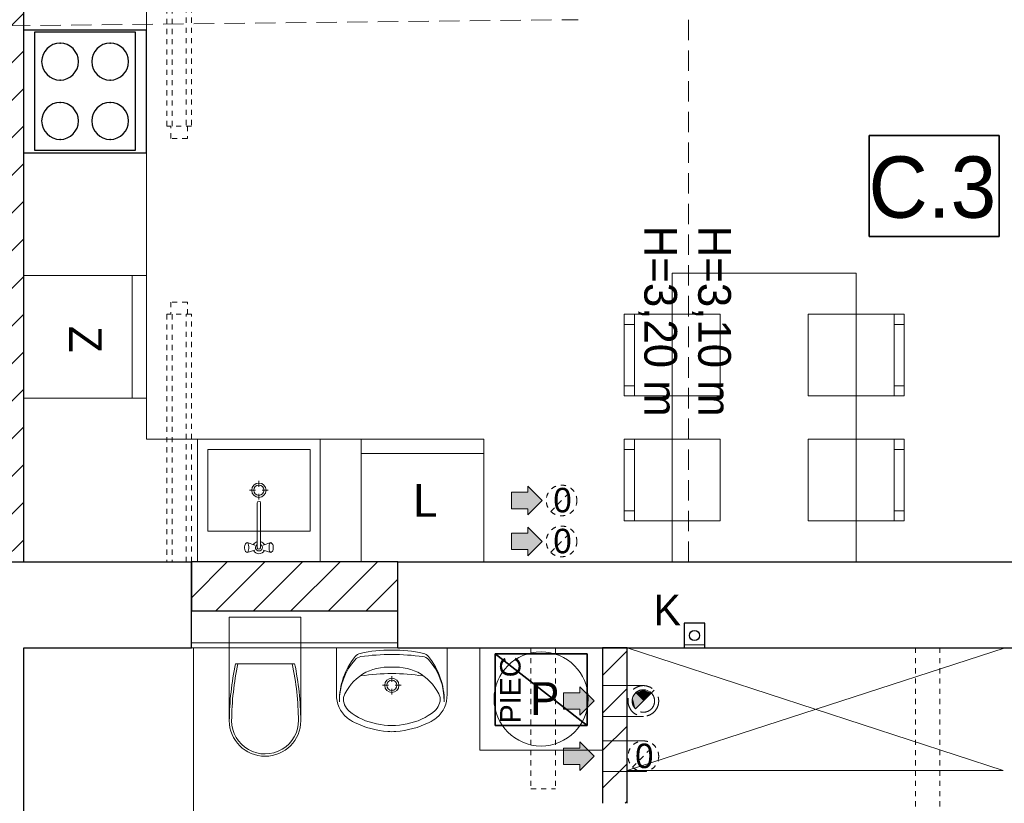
# Model space of a CAD drawing. Extents: x -220425 to -93252, y -20065 to 80294.
# Tile 97 of 103: x -108782 to -103967, y -4705 to -875. Entities that reach past the tile are written whole.
import ezdxf

# ---------------------------------------------------------------- set-up
doc = ezdxf.new("R2010")
doc.units = 0
doc.header["$MEASUREMENT"] = 0
doc.set_wipeout_variables(frame=1)
doc.linetypes.add('Hidden Line', pattern=[50, 25, -25])
doc.linetypes.add('Krawędzie ukryte', pattern=[150, 100, -50])
doc.layers.add('#kan_san-op', color=34, linetype='Continuous')
for name, color, linetype, lineweight in [('Arch IS_Nr_Pióra__52', 34, 'Continuous', 25), ('Arch kominy_Nr_Pióra__1', 7, 'Continuous', 25), ('Arch kominy_Nr_Pióra__10', 134, 'Continuous', 18), ('Arch kominy_Nr_Pióra__21', 7, 'Continuous', 9), ('Arch opisy_Nr_Pióra__21', 7, 'Continuous', 9), ('arch wypelnienia_Nr_Pióra__21', 7, 'Continuous', 9), ('Arch wyposazenie_Nr_Pióra__100', 2, 'Continuous', 25), ('Arch wyposazenie_Nr_Pióra__26', 5, 'Continuous', 35), ('Arch ściany nośne_Nr_Pióra__21', 7, 'Continuous', 9), ('Arch ściany nośne_Nr_Pióra__27', 7, 'Continuous', 30), ('INWENT OPISY_Nr_Pióra__52', 34, 'Continuous', 25), ('INWENT WYMIARY_Nr_Pióra__21', 7, 'Continuous', 9), ('INWENT. DRZWI_Nr_Pióra__101', 8, 'Continuous', 13), ('INWENT.ŚCIANY_Nr_Pióra__1', 7, 'Continuous', 25), ('INWENT.ŚCIANY_Nr_Pióra__101', 8, 'Continuous', 13), ('Istniejące stropy_Nr_Pióra__5', 7, 'Continuous', 13), ('PODKŁAD', 252, 'Continuous', 35)]:
    doc.layers.add(name, color=color, linetype=linetype, lineweight=lineweight)
for name, color, linetype, lineweight, true_color in [('Arch obudowy GK_Nr_Pióra__9', 7, 'Continuous', 13, 0x3dad99), ('arch wypelnienia_Nr_Pióra__89', 7, 'Continuous', 20, 0x71cebe), ('Arch wyposarzenie_Nr_Pióra__9', 7, 'Continuous', 13, 0x3dad99), ('Arch wyposazenie_Nr_Pióra__9', 7, 'Continuous', 13, 0x3dad99)]:
    doc.layers.add(name, color=color, linetype=linetype, lineweight=lineweight, true_color=true_color)
doc.styles.add('GENERATED_STYLE_2', font='txt')
doc.styles.add('GENERATED_STYLE_4', font='txt')
doc.styles.add('GENERATED_STYLE_6', font='txt')
doc.styles.add('GENERATED_STYLE_8', font='arial.ttf')
pattern_1 = [(45, (0, 0), (-91.92388, 91.92388), [])]

# ---------------------------------------------------------------- blocks, each defined once
blk = doc.blocks.new('parter')
at = {"layer": 'Arch ściany nośne_Nr_Pióra__21', "linetype": 'Continuous'}
h = blk.add_hatch(dxfattribs=at)
h.set_pattern_fill('Common_Brick', color=252, style=0, pattern_type=2)
h.set_pattern_definition(pattern_1)
h.paths.add_polyline_path([(-172802.4, 2224.9), (-172802.4, -3525.1), (-172622.4, -3525.1), (-172622.4, 2224.9)], flags=0)
h = blk.add_hatch(dxfattribs=at)
h.set_pattern_fill('Common_Brick', color=252, style=0, pattern_type=2)
h.set_pattern_definition(pattern_1)
h.paths.add_polyline_path([(-171802.4, -3765.1), (-170792.4, -3765.1), (-170792.4, -3525.1), (-171802.4, -3525.1)], flags=0)
h = blk.add_hatch(dxfattribs=at)
h.set_pattern_fill('Common_Brick', color=252, style=0, pattern_type=2)
h.set_pattern_definition(pattern_1)
h.paths.add_polyline_path([(-169672.4, -3945.1), (-169792.4, -3945.1), (-169792.4, -4705.1), (-169752.4, -4705.1), (-169672.4, -4705.1)], flags=0)
at = {"color": 252}
for p, q in [((-168487.5, -1935.3), (-168487.5, -1441.1)), ((-168487.5, -1441.1), (-167852.2, -1441.1)), ((-167852.2, -1441.1), (-167852.2, -1935.3)), ((-167852.2, -1935.3), (-168487.5, -1935.3))]:
    blk.add_line(p, q, dxfattribs=at)
at = {"layer": 'Arch IS_Nr_Pióra__52', "color": 252, "linetype": 'Continuous'}
blk.add_circle((-169342.4, -3885.1), 25, dxfattribs=at)
at = {"layer": 'Arch kominy_Nr_Pióra__1', "color": 252, "linetype": 'Continuous'}
for points in [[(-170157.4, -3295.1), (-170157.4, -3155.1), (-170087.4, -3225.1)], [(-170157.4, -3265.1), (-170237.4, -3185.1), (-170157.4, -3185.1)], [(-170237.4, -3265.1), (-170237.4, -3185.1), (-170157.4, -3265.1)], [(-170157.4, -3495.1), (-170157.4, -3355.1), (-170087.4, -3425.1)], [(-170157.4, -3465.1), (-170237.4, -3385.1), (-170157.4, -3385.1)], [(-170237.4, -3465.1), (-170237.4, -3385.1), (-170157.4, -3465.1)], [(-169902.4, -4275.1), (-169902.4, -4135.1), (-169832.4, -4205.1)], [(-169902.4, -4245.1), (-169982.4, -4165.1), (-169902.4, -4165.1)], [(-169982.4, -4245.1), (-169982.4, -4165.1), (-169902.4, -4245.1)], [(-169902.4, -4545.1), (-169902.4, -4405.1), (-169832.4, -4475.1)], [(-169902.4, -4515.1), (-169982.4, -4435.1), (-169902.4, -4435.1)], [(-169982.4, -4515.1), (-169982.4, -4435.1), (-169902.4, -4515.1)]]:
    blk.add_solid(points, dxfattribs=at)
at = {"layer": 'Arch kominy_Nr_Pióra__21', "color": 252, "linetype": 'Continuous'}
for p, q in [((-170087.4, -3225.1), (-170157.4, -3155.1)), ((-170157.4, -3185.1), (-170157.4, -3155.1)), ((-170237.4, -3185.1), (-170157.4, -3185.1)), ((-170237.4, -3265.1), (-170237.4, -3185.1)), ((-170157.4, -3295.1), (-170087.4, -3225.1)), ((-170237.4, -3265.1), (-170157.4, -3265.1)), ((-170157.4, -3265.1), (-170157.4, -3295.1)), ((-170087.4, -3425.1), (-170157.4, -3355.1)), ((-170157.4, -3385.1), (-170157.4, -3355.1)), ((-170237.4, -3385.1), (-170157.4, -3385.1)), ((-170237.4, -3465.1), (-170237.4, -3385.1)), ((-170237.4, -3465.1), (-170157.4, -3465.1)), ((-170157.4, -3495.1), (-170087.4, -3425.1)), ((-170157.4, -3465.1), (-170157.4, -3495.1)), ((-169902.4, -4135.1), (-169832.4, -4205.1)), ((-169902.4, -4165.1), (-169902.4, -4135.1)), ((-169592.4, -4130.1), (-169792.4, -4130.1)), ((-169792.4, -4130.1), (-169792.4, -4280.1)), ((-169982.4, -4165.1), (-169902.4, -4165.1)), ((-169982.4, -4165.1), (-169982.4, -4245.1)), ((-169832.4, -4205.1), (-169902.4, -4275.1)), ((-169982.4, -4245.1), (-169902.4, -4245.1)), ((-169902.4, -4245.1), (-169902.4, -4275.1)), ((-169592.4, -4280.1), (-169792.4, -4280.1)), ((-169902.4, -4405.1), (-169832.4, -4475.1)), ((-169902.4, -4435.1), (-169902.4, -4405.1)), ((-169592.4, -4400.1), (-169792.4, -4400.1)), ((-169792.4, -4400.1), (-169792.4, -4550.1)), ((-169982.4, -4435.1), (-169902.4, -4435.1)), ((-169982.4, -4435.1), (-169982.4, -4515.1)), ((-169832.4, -4475.1), (-169902.4, -4545.1)), ((-169982.4, -4515.1), (-169902.4, -4515.1)), ((-169902.4, -4515.1), (-169902.4, -4545.1)), ((-169592.4, -4550.1), (-169792.4, -4550.1))]:
    blk.add_line(p, q, dxfattribs=at)
at = {"layer": 'Arch kominy_Nr_Pióra__21', "color": 252, "linetype": 'Hidden Line'}
for p, q in [((-170045.4, -3278.2), (-169939.3, -3172.1)), ((-170045.4, -3478.2), (-169939.3, -3372.1)), ((-169645.4, -4528.2), (-169539.3, -4422.1))]:
    blk.add_line(p, q, dxfattribs=at)
at = {"layer": 'Arch kominy_Nr_Pióra__21', "color": 252, "linetype": 'Krawędzie ukryte'}
blk.add_line((-169539.3, -4152.1), (-169645.4, -4258.2), dxfattribs=at)
at = {"layer": 'Arch kominy_Nr_Pióra__21', "color": 252, "linetype": 'Hidden Line'}
for centre in [(-169992.4, -3225.1), (-169992.4, -3425.1), (-169592.4, -4475.1)]:
    blk.add_circle(centre, 75, dxfattribs=at)
at = {"layer": 'Arch kominy_Nr_Pióra__21', "color": 252, "linetype": 'Krawędzie ukryte'}
for radius in [75, 55]:
    blk.add_circle((-169592.4, -4205.1), radius, dxfattribs=at)
at = {"layer": 'Arch obudowy GK_Nr_Pióra__9', "color": 252, "linetype": 'Continuous'}
for p, q in [((-170792.4, -3920.1), (-171802.4, -3920.1)), ((-171802.4, -3945.1), (-170792.4, -3945.1)), ((-169292.4, -3930.1), (-169392.4, -3930.1)), ((-169292.4, -3945.1), (-169392.4, -3945.1))]:
    blk.add_line(p, q, dxfattribs=at)
at = {"layer": 'Arch opisy_Nr_Pióra__21', "color": 252, "linetype": 'Continuous'}
for p, q in [((-168487.5, -1935.3), (-168487.5, -1441.1)), ((-168487.5, -1441.1), (-167852.2, -1441.1)), ((-167852.2, -1441.1), (-167852.2, -1935.3)), ((-167852.2, -1935.3), (-168487.5, -1935.3))]:
    blk.add_line(p, q, dxfattribs=at)
at = {"layer": 'arch wypelnienia_Nr_Pióra__21', "color": 252, "linetype": 'Continuous'}
blk.add_line((-169631.3, -4244), (-169553.5, -4166.3), dxfattribs=at)
for start, end in [(45, 180), (180, 225)]:
    blk.add_arc((-169592.4, -4205.1), 55, start, end, dxfattribs=at)
at = {"layer": 'arch wypelnienia_Nr_Pióra__89', "color": 252, "linetype": 'Continuous'}
for points in [[(-169631.3, -4244), (-169643.2, -4195), (-169631.3, -4166.3)], [(-169592.4, -4205.1), (-169631.3, -4166.3), (-169592.4, -4150.1)], [(-169631.3, -4244), (-169631.3, -4166.3), (-169592.4, -4205.1)], [(-169592.4, -4205.1), (-169592.4, -4150.1), (-169553.5, -4166.3)], [(-169643.2, -4226.2), (-169647.4, -4205.1), (-169643.2, -4195)], [(-169643.2, -4226.2), (-169643.2, -4195), (-169631.3, -4244)]]:
    blk.add_solid(points, dxfattribs=at)
at = {"layer": 'Arch wyposarzenie_Nr_Pióra__9', "color": 252, "linetype": 'Continuous'}
for p, q in [((-171472.4, -3129.7), (-171472.4, -3158.5)), ((-171517.9, -3175.1), (-171489.1, -3175.1)), ((-171455.7, -3175.1), (-171426.9, -3175.1)), ((-171472.4, -3191.8), (-171472.4, -3220.6)), ((-171480.3, -3236.3), (-171480.3, -3456.5)), ((-171464.5, -3456.5), (-171464.5, -3236.3)), ((-171541.5, -3445.1), (-171542.3, -3451.7)), ((-171542.3, -3451.7), (-171542.3, -3458.6)), ((-171542.3, -3458.6), (-171541.5, -3465.1)), ((-171540, -3439.8), (-171541.5, -3445.1)), ((-171541.5, -3465.1), (-171540, -3470.5)), ((-171537.9, -3436.4), (-171540, -3439.8)), ((-171532.8, -3432.6), (-171537.9, -3436.4)), ((-171530, -3431.1), (-171532.8, -3432.6)), ((-171492.5, -3443.1), (-171530, -3431.1)), ((-171527.2, -3432.6), (-171530, -3431.1)), ((-171524.7, -3436.8), (-171527.2, -3432.6)), ((-171522.9, -3443.1), (-171524.7, -3436.8)), ((-171521.9, -3451), (-171522.9, -3443.1)), ((-171522.9, -3467.1), (-171521.9, -3459.3)), ((-171521.9, -3459.3), (-171521.9, -3451)), ((-171452.3, -3443.1), (-171414.8, -3431.1)), ((-171421.9, -3443.1), (-171422.9, -3451)), ((-171422.9, -3451), (-171422.9, -3459.3)), ((-171422.9, -3459.3), (-171421.9, -3467.1)), ((-171420.1, -3436.8), (-171421.9, -3443.1)), ((-171417.6, -3432.6), (-171420.1, -3436.8)), ((-171414.8, -3431.1), (-171417.6, -3432.6)), ((-171412, -3432.6), (-171414.8, -3431.1)), ((-171412, -3432.6), (-171406.8, -3436.4)), ((-171404.8, -3439.8), (-171406.8, -3436.4)), ((-171403.2, -3445.1), (-171404.8, -3439.8)), ((-171404.8, -3470.5), (-171403.2, -3465.1)), ((-171402.4, -3451.7), (-171403.2, -3445.1)), ((-171403.2, -3465.1), (-171402.4, -3458.6)), ((-171402.4, -3458.6), (-171402.4, -3451.7)), ((-171540, -3470.5), (-171537.9, -3473.9)), ((-171532.8, -3477.7), (-171537.9, -3473.9)), ((-171532.8, -3477.7), (-171530, -3479.1)), ((-171492.5, -3467.2), (-171530, -3479.1)), ((-171530, -3479.1), (-171527.2, -3477.7)), ((-171527.2, -3477.7), (-171524.7, -3473.5)), ((-171524.7, -3473.5), (-171522.9, -3467.1)), ((-171452.3, -3467.2), (-171414.8, -3479.1)), ((-171421.9, -3467.1), (-171420.1, -3473.5)), ((-171420.1, -3473.5), (-171417.6, -3477.7)), ((-171417.6, -3477.7), (-171414.8, -3479.1)), ((-171414.8, -3479.1), (-171412, -3477.7)), ((-171412, -3477.7), (-171406.8, -3473.9)), ((-171406.8, -3473.9), (-171404.8, -3470.5)), ((-171792.4, -5595.1), (-171792.4, -3945.1)), ((-170552.5, -3945.1), (-171092.5, -3945.1)), ((-171092.5, -3945.1), (-171092.5, -4173.6)), ((-170907.6, -3945.1), (-170737.4, -3945.1)), ((-170552.5, -3945.1), (-170552.5, -4173.6)), ((-170822.4, -4083), (-170822.4, -4111.8)), ((-170867.9, -4128.5), (-170839.1, -4128.5)), ((-170805.7, -4128.5), (-170776.9, -4128.5)), ((-170822.4, -4145.1), (-170822.4, -4174))]:
    blk.add_line(p, q, dxfattribs=at)
for centre, radius in [((-171472.4, -3175.1), 35), ((-171472.4, -3175.1), 25), ((-170092.4, -4195.1), 230), ((-170822.4, -4128.5), 35), ((-170822.4, -4128.5), 25)]:
    blk.add_circle(centre, radius, dxfattribs=at)
for centre, radius, start, end in [((-171472.4, -3236.3), 7.88, 0, 180), ((-171472.4, -3455.1), 30, 105.2253, 152.0235), ((-171472.4, -3455.1), 16.8, 118.0549, 61.9451), ((-171472.4, -3455.1), 8, 190, 350), ((-171472.4, -3455.1), 30, 27.9765, 74.7747), ((-171472.4, -3455.1), 30, 207.9765, 332.0235), ((-170738.9, -4203.1), 339.6, 140.7422, 180.9847), ((-170968.6, -4033), 45, 97.9079, 138.602), ((-170967.1, -4016.7), 45, 102.7715, 140.7422), ((-170827.6, -4632), 675.9, 89.5672, 102.7715), ((-170816, -5131.2), 1153.8, 90.3225, 97.9079), ((-170816.7, -4632), 675.9, 77.306, 90.5103), ((-170827.7, -5131.3), 1153.8, 82.1696, 89.755), ((-170676.6, -4032.8), 45, 41.4755, 82.1696), ((-170678.1, -4016.5), 45, 39.3352, 77.306), ((-170906, -4203.3), 339.6, 359.0928, 39.3352), ((-170773.4, -4205), 305.1, 138.602, 180.7542), ((-170841.8, -4280.1), 240.6, 85.394, 121.0561), ((-170803.2, -4280.1), 240.6, 58.9439, 94.606), ((-170871.5, -4205), 305.1, 359.3233, 41.4755), ((-170835.4, -4276.2), 240.7, 122.8442, 158.4481), ((-170822.4, -5055.9), 984.9, 81.1734, 98.8204), ((-170809.6, -4276.2), 240.7, 21.5519, 57.1558), ((-170955.3, -4179.5), 137.4, 177.5448, 231.2546), ((-170978.5, -4193.3), 80.9, 176.0694, 229.1984), ((-170666.5, -4193.3), 80.9, 310.8016, 3.9306), ((-170689.7, -4179.5), 137.4, 308.7454, 2.4552), ((-170845.9, -4027.8), 293, 230.7149, 260.0022), ((-170799.1, -4027.8), 293, 279.9978, 309.2851), ((-170908.2, -4120.6), 212.8, 231.3152, 242.8429), ((-170808.8, -3911.5), 444.2, 243.7403, 265.7948), ((-170822.5, -4008.5), 316.7, 256.4334, 283.5666), ((-170836.2, -3911.5), 444.2, 274.2052, 296.2597), ((-170736.7, -4120.6), 212.8, 297.1571, 308.6848), ((-170822.5, -4085.2), 270, 265.9876, 274.0124)]:
    blk.add_arc(centre, radius, start, end, dxfattribs=at)
at = {"layer": 'Arch wyposazenie_Nr_Pióra__100', "color": 252, "linetype": 'Continuous'}
for p, q in [((-172622.4, -925.1), (-172022.4, -925.1)), ((-172622.4, -1525.1), (-172622.4, -925.1)), ((-172567.4, -935.1), (-172077.4, -935.1)), ((-172567.4, -1515.1), (-172567.4, -935.1)), ((-172077.4, -935.1), (-172077.4, -1515.1)), ((-172022.4, -1525.1), (-172022.4, -925.1)), ((-172622.4, -1525.1), (-172022.4, -1525.1)), ((-172077.4, -1515.1), (-172567.4, -1515.1))]:
    blk.add_line(p, q, dxfattribs=at)
for centre, start, end in [((-172444.9, -1080.1), 90, 270), ((-172444.9, -1080.1), 270, 90), ((-172199.9, -1080.1), 90, 270), ((-172199.9, -1080.1), 270, 90), ((-172444.9, -1370.1), 90, 270), ((-172444.9, -1370.1), 270, 90), ((-172199.9, -1370.1), 90, 270), ((-172199.9, -1370.1), 270, 90)]:
    blk.add_arc(centre, 90, start, end, dxfattribs=at)
for p in [(-172444.9, -990.1), (-172199.9, -990.1), (-172444.9, -1170.1), (-172199.9, -1170.1), (-172444.9, -1280.1), (-172199.9, -1280.1), (-172444.9, -1460.1), (-172199.9, -1460.1)]:
    blk.add_point(p, dxfattribs=at)
at = {"layer": 'Arch wyposazenie_Nr_Pióra__26', "color": 252, "linetype": 'Continuous'}
for p, q in [((-170317.4, -3975.1), (-169867.4, -4325.1)), ((-170317.4, -3975.1), (-169867.4, -3975.1)), ((-170317.4, -4325.1), (-170317.4, -3975.1)), ((-169867.4, -3975.1), (-169867.4, -4325.1)), ((-169867.4, -4325.1), (-170317.4, -4325.1))]:
    blk.add_line(p, q, dxfattribs=at)
at = {"layer": 'Arch wyposazenie_Nr_Pióra__9', "color": 252, "linetype": 'Continuous'}
for p, q in [((-172022.4, -645.1), (-172022.4, -2925.1)), ((-169451.3, -2114.3), (-168551.3, -2114.3)), ((-169451.3, -3525.1), (-169451.3, -2114.3)), ((-168551.3, -2114.3), (-168551.3, -3525.1)), ((-172022.4, -2125.1), (-172622.4, -2125.1)), ((-172622.4, -2125.1), (-172622.4, -2725.1)), ((-172092.4, -2725.1), (-172092.4, -2125.1)), ((-172022.4, -2725.1), (-172022.4, -2125.1)), ((-169686.3, -2714.3), (-169686.3, -2314.3)), ((-169686.3, -2314.3), (-169216.3, -2314.3)), ((-169636.3, -2314.3), (-169636.3, -2714.3)), ((-169216.3, -2314.3), (-169216.3, -2714.3)), ((-168786.3, -2314.3), (-168786.3, -2714.3)), ((-168316.3, -2314.3), (-168786.3, -2314.3)), ((-168366.3, -2314.3), (-168366.3, -2714.3)), ((-168316.3, -2714.3), (-168316.3, -2314.3)), ((-169636.3, -2364.3), (-169686.3, -2364.3)), ((-168366.3, -2364.3), (-168316.3, -2364.3)), ((-169636.3, -2664.3), (-169686.3, -2664.3)), ((-168366.3, -2664.3), (-168316.3, -2664.3)), ((-172622.4, -2725.1), (-172022.4, -2725.1)), ((-169216.3, -2714.3), (-169686.3, -2714.3)), ((-168786.3, -2714.3), (-168316.3, -2714.3)), ((-172022.4, -2925.1), (-170372.4, -2925.1)), ((-171772.4, -2925.1), (-171772.4, -3525.1)), ((-171172.4, -2925.1), (-171772.4, -2925.1)), ((-171172.4, -2925.1), (-171172.4, -3525.1)), ((-170372.4, -2925.1), (-170972.4, -2925.1)), ((-170972.4, -2925.1), (-170972.4, -3525.1)), ((-170372.4, -3525.1), (-170372.4, -2925.1)), ((-169686.3, -3325.1), (-169686.3, -2925.1)), ((-169686.3, -2925.1), (-169216.3, -2925.1)), ((-169636.3, -2925.1), (-169636.3, -3325.1)), ((-169216.3, -2925.1), (-169216.3, -3325.1)), ((-168786.3, -2925.1), (-168786.3, -3325.1)), ((-168316.3, -2925.1), (-168786.3, -2925.1)), ((-168366.3, -2925.1), (-168366.3, -3325.1)), ((-168316.3, -3325.1), (-168316.3, -2925.1)), ((-171722.4, -2975.1), (-171222.4, -2975.1)), ((-171722.4, -3375.1), (-171722.4, -2975.1)), ((-171222.4, -2975.1), (-171222.4, -3375.1)), ((-171172.4, -3475.1), (-171172.4, -2975.1)), ((-169636.3, -2975.1), (-169686.3, -2975.1)), ((-168366.3, -2975.1), (-168316.3, -2975.1)), ((-170372.4, -2995.1), (-170972.4, -2995.1)), ((-169636.3, -3275.1), (-169686.3, -3275.1)), ((-168366.3, -3275.1), (-168316.3, -3275.1)), ((-169216.3, -3325.1), (-169686.3, -3325.1)), ((-168786.3, -3325.1), (-168316.3, -3325.1)), ((-171222.4, -3375.1), (-171722.4, -3375.1)), ((-171172.4, -3525.1), (-171772.4, -3525.1)), ((-170972.4, -3525.1), (-170372.4, -3525.1)), ((-168551.3, -3525.1), (-169451.3, -3525.1)), ((-171267.4, -3795.1), (-171617.4, -3795.1)), ((-171617.4, -3945.1), (-171617.4, -3795.1)), ((-171267.4, -3945.1), (-171267.4, -3795.1)), ((-171267.4, -3945.1), (-171617.4, -3945.1)), ((-171617.4, -4301.3), (-171617.4, -3945.1)), ((-171267.4, -4301.3), (-171267.4, -3945.1)), ((-170392.4, -3945.1), (-170392.4, -4445.1)), ((-169792.4, -3945.1), (-170392.4, -3945.1)), ((-169792.4, -4445.1), (-169792.4, -3945.1)), ((-167832.4, -4545.1), (-169672.4, -3945.1)), ((-169672.4, -4545.1), (-167822.4, -3945.1)), ((-171587.2, -4022.9), (-171297.6, -4022.9)), ((-170392.4, -4445.1), (-169792.4, -4445.1)), ((-169672.4, -4545.1), (-167832.4, -4545.1))]:
    blk.add_line(p, q, dxfattribs=at)
for centre, major_axis, start_param, end_param in [((-170116.2, -4321.3), (1501.3, 0), 2.940225, 3.128195), ((-170116.2, -4321.3), (1489.9, 0), 2.938667, 3.128195), ((-172768.6, -4321.3), (1489.9, 0), 0.013398, 0.202926), ((-172768.6, -4321.3), (1501.3, 0), 0.013398, 0.201367), ((-171442.4, -4301.3), (175, 0), 3.141593, 6.283185), ((-171442.4, -4301.3), (163.6, 0), 3.141593, 6.298351)]:
    blk.add_ellipse(centre, major_axis=major_axis, ratio=0.99359, start_param=start_param, end_param=end_param, dxfattribs=at)
at = {"layer": 'Arch ściany nośne_Nr_Pióra__27', "color": 252, "linetype": 'Continuous'}
for p, q in [((-172622.4, -3525.1), (-172622.4, -645.1)), ((-172802.4, -3525.1), (-172622.4, -3525.1)), ((-171802.4, -3525.1), (-171802.4, -3765.1)), ((-170792.4, -3525.1), (-171802.4, -3525.1)), ((-170792.4, -3765.1), (-170792.4, -3525.1)), ((-171802.4, -3765.1), (-170792.4, -3765.1)), ((-169792.4, -3945.1), (-169792.4, -4705.1)), ((-169672.4, -3945.1), (-169792.4, -3945.1)), ((-169672.4, -4705.1), (-169672.4, -3945.1))]:
    blk.add_line(p, q, dxfattribs=at)
at = {"layer": 'INWENT. DRZWI_Nr_Pióra__101', "color": 252, "linetype": 'Hidden Line'}
for p, q in [((-171902.4, -1455.1), (-171902.4, -1395.1)), ((-171822.4, -1395.1), (-171822.4, -1455.1)), ((-171822.4, -1455.1), (-171902.4, -1455.1)), ((-171902.4, -2255.1), (-171902.4, -2315.1)), ((-171822.4, -2255.1), (-171902.4, -2255.1)), ((-171822.4, -2315.1), (-171822.4, -2255.1))]:
    blk.add_line(p, q, dxfattribs=at)
at = {"layer": 'INWENT.ŚCIANY_Nr_Pióra__1', "color": 252, "linetype": 'Continuous'}
for p, q in [((-172802.4, -3525.1), (-171802.4, -3525.1)), ((-171802.4, -3945.1), (-171802.4, -3525.1)), ((-170792.4, -3525.1), (-164872.4, -3525.1)), ((-170792.4, -3945.1), (-170792.4, -3525.1)), ((-169292.4, -3825.1), (-169392.4, -3825.1)), ((-169392.4, -3825.1), (-169392.4, -3945.1)), ((-169292.4, -3945.1), (-169292.4, -3825.1)), ((-172622.4, -3945.1), (-171802.4, -3945.1)), ((-172622.4, -9595.1), (-172622.4, -3945.1)), ((-170792.4, -3945.1), (-164872.4, -3945.1))]:
    blk.add_line(p, q, dxfattribs=at)
at = {"layer": 'INWENT.ŚCIANY_Nr_Pióra__101', "color": 252, "linetype": 'Hidden Line'}
for p, q in [((-171827.4, -565.1), (-171827.4, -1395.1)), ((-171802.4, -565.1), (-171802.4, -1395.1)), ((-171922.4, -1395.1), (-171922.4, -705.9)), ((-171897.4, -1395.1), (-171897.4, -680.6)), ((-171802.4, -1395.1), (-171922.4, -1395.1)), ((-171802.4, -2315.1), (-171922.4, -2315.1)), ((-171922.4, -2315.1), (-171922.4, -3525.1)), ((-171897.4, -2315.1), (-171897.4, -3525.1)), ((-171827.4, -3525.1), (-171827.4, -2315.1)), ((-171802.4, -3525.1), (-171802.4, -2315.1)), ((-170142.4, -3945.1), (-170142.4, -4635.1)), ((-170022.4, -3945.1), (-170022.4, -4635.1)), ((-169292.4, -3945.1), (-169392.4, -3945.1)), ((-168262.4, -3945.1), (-168262.4, -5555.1)), ((-168142.4, -3945.1), (-168142.4, -5555.1)), ((-170142.4, -4635.1), (-170022.4, -4635.1))]:
    blk.add_line(p, q, dxfattribs=at)
at = {"layer": 'Istniejące stropy_Nr_Pióra__5', "color": 252, "linetype": 'Krawędzie ukryte'}
for p, q in [((-175541, -935.1), (-169911.3, -875.2)), ((-169371.3, -875.1), (-169371.3, -3525.1))]:
    blk.add_line(p, q, dxfattribs=at)
at = {"layer": 'Arch kominy_Nr_Pióra__10', "color": 252, "linetype": 'Continuous', "style": 'GENERATED_STYLE_6'}
for p in [(-170032.4, -3283.3), (-170032.4, -3483.3), (-169632.4, -4533.3)]:
    blk.add_text('0', height=120, dxfattribs=at).set_placement(p)
at = {"layer": 'Arch opisy_Nr_Pióra__21', "color": 252, "linetype": 'Continuous', "style": 'GENERATED_STYLE_4'}
blk.add_text('C.3', height=300, dxfattribs=at).set_placement((-168491.3, -1843.3))
at = {"layer": 'Arch opisy_Nr_Pióra__21', "color": 252, "linetype": 'Continuous', "style": 'GENERATED_STYLE_8'}
blk.add_text('PIEC', height=100, rotation=90, dxfattribs=at).set_placement((-170192.9, -4314.5))
at = {"layer": 'Arch wyposazenie_Nr_Pióra__9', "color": 252, "linetype": 'Continuous', "style": 'GENERATED_STYLE_6'}
blk.add_text('Z', height=160, rotation=270, dxfattribs=at).set_placement((-172400.6, -2371.8))
for s, p in [('L', (-170718.1, -3304.8)), ('P', (-170145.7, -4273.4))]:
    blk.add_text(s, height=160, dxfattribs=at).set_placement(p)
at = {"layer": 'INWENT OPISY_Nr_Pióra__52', "color": 252, "linetype": 'Continuous', "style": 'GENERATED_STYLE_6'}
blk.add_text('K', height=150, dxfattribs=at).set_placement((-169542.4, -3835))
at = {"layer": 'INWENT WYMIARY_Nr_Pióra__21', "color": 252, "linetype": 'Continuous', "style": 'GENERATED_STYLE_2'}
for s, p in [('H=3,20 m', (-169587.7, -1882)), ('H=3,10 m', (-169324.2, -1882))]:
    blk.add_text(s, height=160, rotation=270, dxfattribs=at).set_placement(p)

msp = doc.modelspace()

# ---------------------------------------------------------------- block references
at = {"layer": 'PODKŁAD'}
msp.add_blockref('parter', (63860.6, 0), dxfattribs=at)
msp.add_blockref('parter', (63860.6, 0), dxfattribs=at)

# ---------------------------------------------------------------- next in the draw order: wipeouts: each hides what was drawn before it
at = {"ltscale": 10}
msp.add_wipeout([(-114251.7, 8964.9), (-93251.7, 8964.9), (-93551.7, 8659.9), (-113001.7, 8659.9), (-113001.7, -5580.1), (-93551.7, -5580.1), (-93251.7, -5885.1), (-114251.7, -5885.1)], dxfattribs=at).dxf.layer = '#kan_san-op'

doc.saveas('drawing.dxf')
